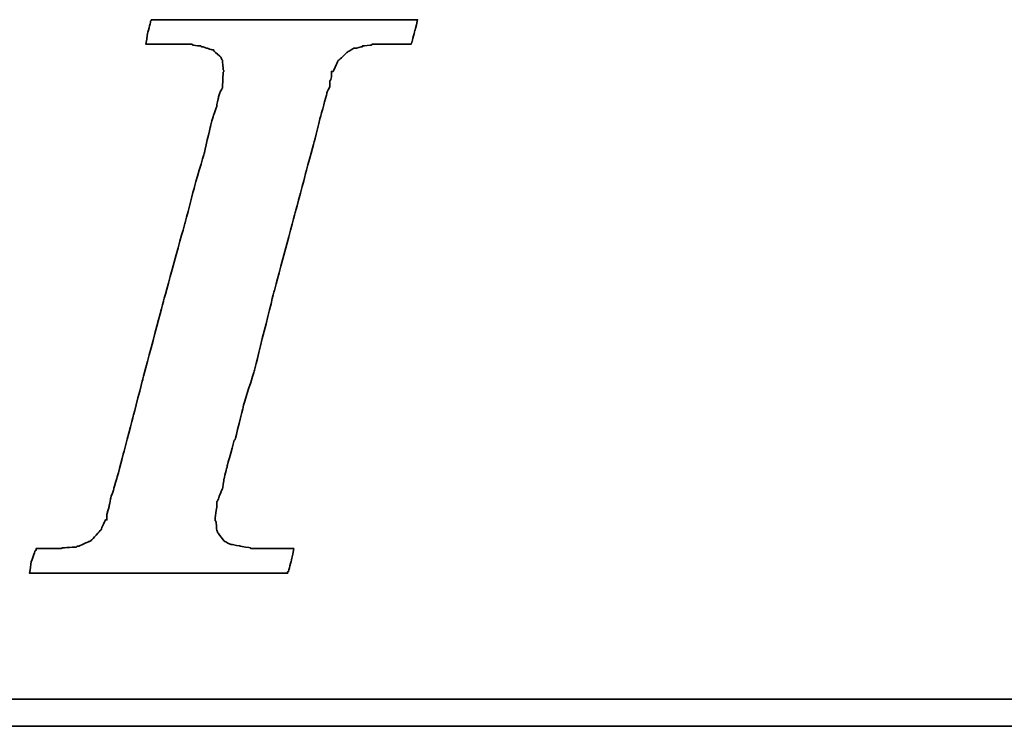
# Model space of a CAD drawing. Extents: x 64 to 344, y 92 to 268.
# Tile 31 of 48: x 265.86 to 270.91, y 185.38 to 189. Entities that reach past the tile are written whole.
import ezdxf

# ---------------------------------------------------------------- set-up
doc = ezdxf.new("R2010")
doc.units = 0
doc.header["$MEASUREMENT"] = 0
doc.layers.add('DIM', color=4, linetype='CONTINUOUS')
doc.layers.add('layer 1', color=7, linetype='CONTINUOUS')

# ---------------------------------------------------------------- blocks, each defined once
blk = doc.blocks.new('TBI MOTION logo(完整正式版)')
at = {"layer": 'layer 1', "color": 22, "lineweight": 35}
for points, knots in [([(-40.59125, -7.94375), (-40.59125, -7.94375), (-40.97375, -7.94375), (-40.97375, -7.94375), (-40.97375, -7.94375), (-40.97375, -7.94375), (-41.38125, -7.94375), (-41.38125, -7.94375), (-41.38125, -7.94375), (-41.38125, -7.94375), (-41.54875, -7.94375), (-41.54875, -7.94375), (-41.54875, -7.94375), (-41.54875, -7.94375), (-41.59875, -7.94375), (-41.59875, -7.94375), (-41.59875, -7.94375), (-41.59875, -7.94375), (-41.88375, -7.94375), (-41.88375, -7.94375), (-41.88375, -7.94375), (-41.88375, -7.94375), (-41.90875, -7.91875), (-41.90875, -7.91875), (-41.90875, -7.91875), (-41.90875, -7.91875), (-42.19875, -7.87125), (-42.19875, -7.87125), (-42.19875, -7.87125), (-42.19875, -7.87125), (-42.43875, -7.82375), (-42.43875, -7.82375), (-42.43875, -7.82375), (-42.43875, -7.82375), (-42.45875, -7.82375), (-42.45875, -7.82375), (-42.45875, -7.82375), (-42.45875, -7.82375), (-42.48625, -7.82375), (-42.48625, -7.82375), (-42.48625, -7.82375), (-42.48625, -7.82375), (-42.67625, -7.72375), (-42.67625, -7.72375), (-42.67625, -7.72375), (-42.67625, -7.72375), (-42.70125, -7.70375), (-42.70125, -7.70375), (-42.70125, -7.70375), (-42.70125, -7.70375), (-42.72375, -7.67875), (-42.72375, -7.67875), (-42.72375, -7.67875), (-42.72375, -7.67875), (-42.86875, -7.48875), (-42.86875, -7.48875), (-42.86875, -7.48875), (-42.86875, -7.48875), (-42.89375, -7.43875), (-42.89375, -7.43875), (-42.89375, -7.43875), (-42.89375, -7.43875), (-42.91875, -7.38875), (-42.91875, -7.38875), (-42.91875, -7.38875), (-42.91875, -7.38875), (-42.93875, -7.12875), (-42.93875, -7.12875), (-42.93875, -7.12875), (-42.93875, -7.12875), (-42.96375, -7.10375), (-42.96375, -7.10375), (-42.96375, -7.10375), (-42.96375, -7.10375), (-42.96375, -7.05375), (-42.96375, -7.05375), (-42.96375, -7.05375), (-42.96375, -7.05375), (-42.96375, -7.00875), (-42.96375, -7.00875), (-42.96375, -7.00875), (-42.96375, -7.00875), (-42.91875, -6.69625), (-42.91875, -6.69625), (-42.91875, -6.69625), (-42.91875, -6.69625), (-42.91875, -6.62375), (-42.91875, -6.62375), (-42.91875, -6.62375), (-42.91875, -6.62375), (-42.91875, -6.59625), (-42.91875, -6.59625), (-42.91875, -6.59625), (-42.91875, -6.59625), (-42.91875, -6.57375), (-42.91875, -6.57375), (-42.91875, -6.57375), (-42.91875, -6.57375), (-42.91875, -6.52875), (-42.91875, -6.52875), (-42.91875, -6.52875), (-42.91875, -6.52875), (-42.89375, -6.50375), (-42.89375, -6.50375), (-42.89375, -6.50375), (-42.89375, -6.50375), (-42.84375, -6.38375), (-42.84375, -6.38375), (-42.84375, -6.38375), (-42.84375, -6.38375), (-42.84375, -6.35875), (-42.84375, -6.35875), (-42.84375, -6.35875), (-42.84375, -6.35875), (-42.74625, -6.14375), (-42.74625, -6.14375), (-42.74625, -6.14375), (-42.74625, -6.14375), (-42.70125, -5.85375), (-42.70125, -5.85375), (-42.70125, -5.85375), (-42.70125, -5.85375), (-42.60375, -5.47125), (-42.60375, -5.47125), (-42.60375, -5.47125), (-42.60375, -5.47125), (-42.60375, -5.44875), (-42.60375, -5.44875), (-42.60375, -5.44875), (-42.60375, -5.44875), (-42.38875, -4.67875), (-42.38875, -4.67875), (-42.38875, -4.67875), (-42.38875, -4.67875), (-42.36375, -4.65375), (-42.36375, -4.65375), (-42.36375, -4.65375), (-42.36375, -4.65375), (-42.12375, -3.69625), (-42.12375, -3.69625), (-42.12375, -3.69625), (-42.12375, -3.69625), (-42.12375, -3.67374), (-42.12375, -3.67374), (-42.12375, -3.67374), (-42.12375, -3.67374), (-41.78875, -2.59374), (-41.78875, -2.59374), (-41.78875, -2.59374), (-41.78875, -2.59374), (-41.18875, -0.19375), (-41.18875, -0.19375), (-41.18875, -0.19375), (-41.18875, -0.19375), (-40.54375, 2.20624), (-40.54375, 2.20624), (-40.54375, 2.20624), (-40.54375, 2.20624), (-40.25375, 3.30875), (-40.25375, 3.30875), (-40.25375, 3.30875), (-40.25375, 3.30875), (-39.98875, 4.27125), (-39.98875, 4.27125), (-39.98875, 4.27125), (-39.98875, 4.27125), (-39.77375, 5.13125), (-39.77375, 5.13125), (-39.77375, 5.13125), (-39.77375, 5.13125), (-39.67875, 5.47125), (-39.67875, 5.47125), (-39.67875, 5.47125), (-39.67875, 5.47125), (-39.60375, 5.75625), (-39.60375, 5.75625), (-39.60375, 5.75625), (-39.60375, 5.75625), (-39.60375, 5.78125), (-39.60375, 5.78125), (-39.60375, 5.78125), (-39.60375, 5.78125), (-39.50875, 5.97125), (-39.50875, 5.97125), (-39.50875, 5.97125), (-39.50875, 5.97125), (-39.50875, 6.13875), (-39.50875, 6.13875), (-39.50875, 6.13875), (-39.50875, 6.13875), (-39.48625, 6.16625), (-39.48625, 6.16625), (-39.48625, 6.16625), (-39.48625, 6.16625), (-39.46125, 6.28625), (-39.46125, 6.28625), (-39.46125, 6.28625), (-39.46125, 6.28625), (-39.46125, 6.42625), (-39.46125, 6.42625), (-39.46125, 6.42625), (-39.46125, 6.42625), (-39.41375, 6.42625), (-39.41375, 6.42625), (-39.41375, 6.42625), (-39.41375, 6.42625), (-39.29375, 6.69125), (-39.29375, 6.69125), (-39.29375, 6.69125), (-39.29375, 6.69125), (-39.26875, 6.74125), (-39.26875, 6.74125), (-39.26875, 6.74125), (-39.26875, 6.74125), (-39.24375, 6.76625), (-39.24375, 6.76625), (-39.24375, 6.76625), (-39.24375, 6.76625), (-38.98375, 7.00624), (-38.98375, 7.00624), (-38.98375, 7.00624), (-38.98375, 7.00624), (-38.95625, 7.02624), (-38.95625, 7.02624), (-38.95625, 7.02624), (-38.95625, 7.02624), (-38.78875, 7.12624), (-38.78875, 7.12624), (-38.78875, 7.12624), (-38.78875, 7.12624), (-38.76375, 7.12624), (-38.76375, 7.12624), (-38.76375, 7.12624), (-38.76375, 7.12624), (-38.74375, 7.12624), (-38.74375, 7.12624), (-38.74375, 7.12624), (-38.74375, 7.12624), (-38.52875, 7.17125), (-38.52875, 7.17125), (-38.52875, 7.17125), (-38.52875, 7.17125), (-38.52875, 7.19624), (-38.52875, 7.19624), (-38.52875, 7.19624), (-38.52875, 7.19624), (-38.50375, 7.19624), (-38.50375, 7.19624), (-38.50375, 7.19624), (-38.50375, 7.19624), (-38.26125, 7.21875), (-38.26125, 7.21875), (-38.26125, 7.21875), (-38.26125, 7.21875), (-38.23875, 7.24624), (-38.23875, 7.24624), (-38.23875, 7.24624), (-38.23875, 7.24624), (-38.21625, 7.24624), (-38.21625, 7.24624), (-38.21625, 7.24624), (-38.21625, 7.24624), (-38.18875, 7.24624), (-38.18875, 7.24624), (-38.18875, 7.24624), (-38.18875, 7.24624), (-37.90375, 7.24624), (-37.90375, 7.24624), (-37.90375, 7.24624), (-37.90375, 7.24624), (-37.85375, 7.24624), (-37.85375, 7.24624), (-37.85375, 7.24624), (-37.85375, 7.24624), (-37.75875, 7.24624), (-37.75875, 7.24624), (-37.75875, 7.24624), (-37.75875, 7.24624), (-37.42375, 7.24624), (-37.42375, 7.24624), (-37.42375, 7.24624), (-37.42375, 7.24624), (-37.08875, 7.24624), (-37.08875, 7.24624), (-37.08875, 7.24624), (-37.08875, 7.24624), (-37.06375, 7.24624), (-37.06375, 7.24624), (-37.06375, 7.24624), (-37.06375, 7.24624), (-37.06375, 7.26624), (-37.06375, 7.26624), (-37.06375, 7.26624), (-37.06375, 7.26624), (-37.03875, 7.29125), (-37.03875, 7.29125), (-37.03875, 7.29125), (-37.03875, 7.29125), (-37.03875, 7.31625), (-37.03875, 7.31625), (-37.03875, 7.31625), (-37.03875, 7.31625), (-36.94125, 7.67625), (-36.94125, 7.67625), (-36.94125, 7.67625), (-36.94125, 7.67625), (-36.86875, 7.98625), (-36.86875, 7.98625), (-36.86875, 7.98625), (-36.86875, 7.98625), (-36.98875, 7.98625), (-36.98875, 7.98625), (-36.98875, 7.98625), (-36.98875, 7.98625), (-37.42375, 7.98625), (-37.42375, 7.98625), (-37.42375, 7.98625), (-37.42375, 7.98625), (-37.94875, 7.98625), (-37.94875, 7.98625), (-37.94875, 7.98625), (-37.94875, 7.98625), (-38.57375, 7.98625), (-38.57375, 7.98625), (-38.57375, 7.98625), (-38.57375, 7.98625), (-39.29375, 7.98625), (-39.29375, 7.98625), (-39.29375, 7.98625), (-39.29375, 7.98625), (-40.82875, 7.98625), (-40.82875, 7.98625), (-40.82875, 7.98625), (-40.82875, 7.98625), (-42.36375, 7.98625), (-42.36375, 7.98625), (-42.36375, 7.98625), (-42.36375, 7.98625), (-43.08375, 7.98625), (-43.08375, 7.98625), (-43.08375, 7.98625), (-43.08375, 7.98625), (-43.70875, 7.98625), (-43.70875, 7.98625), (-43.70875, 7.98625), (-43.70875, 7.98625), (-44.23375, 7.98625), (-44.23375, 7.98625), (-44.23375, 7.98625), (-44.23375, 7.98625), (-44.66875, 7.98625), (-44.66875, 7.98625), (-44.66875, 7.98625), (-44.66875, 7.98625), (-44.88375, 7.98625), (-44.88375, 7.98625), (-44.88375, 7.98625), (-44.88375, 7.98625), (-44.90875, 7.94125), (-44.90875, 7.94125), (-44.90875, 7.94125), (-44.90875, 7.94125), (-44.90875, 7.91625), (-44.90875, 7.91625), (-44.90875, 7.91625), (-44.90875, 7.91625), (-45.00375, 7.55625), (-45.00375, 7.55625), (-45.00375, 7.55625), (-45.00375, 7.55625), (-45.05375, 7.24624), (-45.05375, 7.24624), (-45.05375, 7.24624), (-45.05375, 7.24624), (-44.61875, 7.24624), (-44.61875, 7.24624), (-44.61875, 7.24624), (-44.61875, 7.24624), (-44.11375, 7.24624), (-44.11375, 7.24624), (-44.11375, 7.24624), (-44.11375, 7.24624), (-43.99375, 7.24624), (-43.99375, 7.24624), (-43.99375, 7.24624), (-43.99375, 7.24624), (-43.94625, 7.24624), (-43.94625, 7.24624), (-43.94625, 7.24624), (-43.94625, 7.24624), (-43.92374, 7.24624), (-43.92374, 7.24624), (-43.92374, 7.24624), (-43.92374, 7.24624), (-43.65875, 7.24624), (-43.65875, 7.24624), (-43.65875, 7.24624), (-43.65875, 7.24624), (-43.63875, 7.21875), (-43.63875, 7.21875), (-43.63875, 7.21875), (-43.63875, 7.21875), (-43.46875, 7.19624), (-43.46875, 7.19624), (-43.46875, 7.19624), (-43.46875, 7.19624), (-43.39875, 7.19624), (-43.39875, 7.19624), (-43.39875, 7.19624), (-43.39875, 7.19624), (-43.37125, 7.17125), (-43.37125, 7.17125), (-43.37125, 7.17125), (-43.37125, 7.17125), (-43.34875, 7.17125), (-43.34875, 7.17125), (-43.34875, 7.17125), (-43.34875, 7.17125), (-43.20375, 7.12624), (-43.20375, 7.12624), (-43.20375, 7.12624), (-43.20375, 7.12624), (-43.05875, 7.07624), (-43.05875, 7.07624), (-43.05875, 7.07624), (-43.05875, 7.07624), (-43.01375, 7.07624), (-43.01375, 7.07624), (-43.01375, 7.07624), (-43.01375, 7.07624), (-42.98875, 7.02624), (-42.98875, 7.02624), (-42.98875, 7.02624), (-42.98875, 7.02624), (-42.79875, 6.86125), (-42.79875, 6.86125), (-42.79875, 6.86125), (-42.79875, 6.86125), (-42.77375, 6.81125), (-42.77375, 6.81125), (-42.77375, 6.81125), (-42.77375, 6.81125), (-42.74625, 6.76625), (-42.74625, 6.76625), (-42.74625, 6.76625), (-42.74625, 6.76625), (-42.72375, 6.47625), (-42.72375, 6.47625), (-42.72375, 6.47625), (-42.72375, 6.47625), (-42.70125, 6.45124), (-42.70125, 6.45124), (-42.70125, 6.45124), (-42.70125, 6.45124), (-42.70125, 6.42625), (-42.70125, 6.42625), (-42.70125, 6.42625), (-42.70125, 6.42625), (-42.72375, 6.40625), (-42.72375, 6.40625), (-42.72375, 6.40625), (-42.72375, 6.40625), (-42.74625, 5.97125), (-42.74625, 5.97125), (-42.74625, 5.97125), (-42.74625, 5.97125), (-42.74625, 5.94625), (-42.74625, 5.94625), (-42.74625, 5.94625), (-42.74625, 5.94625), (-42.74625, 5.92625), (-42.74625, 5.92625), (-42.74625, 5.92625), (-42.74625, 5.92625), (-42.77375, 5.87625), (-42.77375, 5.87625), (-42.77375, 5.87625), (-42.77375, 5.87625), (-42.81875, 5.80625), (-42.81875, 5.80625), (-42.81875, 5.80625), (-42.81875, 5.80625), (-42.86875, 5.63625), (-42.86875, 5.63625), (-42.86875, 5.63625), (-42.86875, 5.63625), (-42.91875, 5.39625), (-42.91875, 5.39625), (-42.91875, 5.39625), (-42.91875, 5.39625), (-42.91875, 5.37124), (-42.91875, 5.37124), (-42.91875, 5.37124), (-42.91875, 5.37124), (-43.01375, 5.10874), (-43.01375, 5.10874), (-43.01375, 5.10874), (-43.01375, 5.10874), (-43.10875, 4.77124), (-43.10875, 4.77124), (-43.10875, 4.77124), (-43.10875, 4.77124), (-43.29875, 3.95625), (-43.29875, 3.95625), (-43.29875, 3.95625), (-43.29875, 3.95625), (-43.58875, 2.95125), (-43.58875, 2.95125), (-43.58875, 2.95125), (-43.58875, 2.95125), (-43.87375, 1.87125), (-43.87375, 1.87125), (-43.87375, 1.87125), (-43.87375, 1.87125), (-44.52625, -0.50374), (-44.52625, -0.50374), (-44.52625, -0.50374), (-44.52625, -0.50374), (-45.14875, -2.85375), (-45.14875, -2.85375), (-45.14875, -2.85375), (-45.14875, -2.85375), (-45.43375, -3.95875), (-45.43375, -3.95875), (-45.43375, -3.95875), (-45.43375, -3.95875), (-45.69875, -4.96875), (-45.69875, -4.96875), (-45.69875, -4.96875), (-45.69875, -4.96875), (-45.91375, -5.78375), (-45.91375, -5.78375), (-45.91375, -5.78375), (-45.91375, -5.78375), (-46.01375, -6.11875), (-46.01375, -6.11875), (-46.01375, -6.11875), (-46.01375, -6.11875), (-46.01375, -6.14375), (-46.01375, -6.14375), (-46.01375, -6.14375), (-46.01375, -6.14375), (-46.10875, -6.40875), (-46.10875, -6.40875), (-46.10875, -6.40875), (-46.10875, -6.40875), (-46.15375, -6.64875), (-46.15375, -6.64875), (-46.15375, -6.64875), (-46.15375, -6.64875), (-46.20375, -6.83875), (-46.20375, -6.83875), (-46.20375, -6.83875), (-46.20375, -6.83875), (-46.22875, -6.93375), (-46.22875, -6.93375), (-46.22875, -6.93375), (-46.22875, -6.93375), (-46.22875, -7.07875), (-46.22875, -7.07875), (-46.22875, -7.07875), (-46.22875, -7.07875), (-46.27375, -7.07875), (-46.27375, -7.07875), (-46.27375, -7.07875), (-46.27375, -7.07875), (-46.39375, -7.34375), (-46.39375, -7.34375), (-46.39375, -7.34375), (-46.39375, -7.34375), (-46.39375, -7.36875), (-46.39375, -7.36875), (-46.39375, -7.36875), (-46.39375, -7.36875), (-46.42125, -7.38875), (-46.42125, -7.38875), (-46.42125, -7.38875), (-46.42125, -7.38875), (-46.68375, -7.67875), (-46.68375, -7.67875), (-46.68375, -7.67875), (-46.68375, -7.67875), (-46.70875, -7.70375), (-46.70875, -7.70375), (-46.70875, -7.70375), (-46.70875, -7.70375), (-46.75375, -7.72375), (-46.75375, -7.72375), (-46.75375, -7.72375), (-46.75375, -7.72375), (-47.08875, -7.87125), (-47.08875, -7.87125), (-47.08875, -7.87125), (-47.08875, -7.87125), (-47.11625, -7.87125), (-47.11625, -7.87125), (-47.11625, -7.87125), (-47.11625, -7.87125), (-47.13875, -7.89375), (-47.13875, -7.89375), (-47.13875, -7.89375), (-47.13875, -7.89375), (-47.56875, -7.91875), (-47.56875, -7.91875), (-47.56875, -7.91875), (-47.56875, -7.91875), (-47.59625, -7.94375), (-47.59625, -7.94375), (-47.59625, -7.94375), (-47.59625, -7.94375), (-47.64375, -7.94375), (-47.64375, -7.94375), (-47.64375, -7.94375), (-47.64375, -7.94375), (-47.73625, -7.94375), (-47.73625, -7.94375), (-47.73625, -7.94375), (-47.73625, -7.94375), (-48.07375, -7.94375), (-48.07375, -7.94375), (-48.07375, -7.94375), (-48.07375, -7.94375), (-48.36125, -7.94375), (-48.36125, -7.94375), (-48.36125, -7.94375), (-48.36125, -7.94375), (-48.36125, -7.96625), (-48.36125, -7.96625), (-48.36125, -7.96625), (-48.36125, -7.96625), (-48.36125, -7.99125), (-48.36125, -7.99125), (-48.36125, -7.99125), (-48.36125, -7.99125), (-48.38875, -8.01375), (-48.38875, -8.01375), (-48.38875, -8.01375), (-48.38875, -8.01375), (-48.50875, -8.34875), (-48.50875, -8.34875), (-48.50875, -8.34875), (-48.50875, -8.34875), (-48.55375, -8.68625), (-48.55375, -8.68625), (-48.55375, -8.68625), (-48.55375, -8.68625), (-48.45875, -8.68625), (-48.45875, -8.68625), (-48.45875, -8.68625), (-48.45875, -8.68625), (-48.07375, -8.68625), (-48.07375, -8.68625), (-48.07375, -8.68625), (-48.07375, -8.68625), (-47.52375, -8.68625), (-47.52375, -8.68625), (-47.52375, -8.68625), (-47.52375, -8.68625), (-46.92375, -8.68625), (-46.92375, -8.68625), (-46.92375, -8.68625), (-46.92375, -8.68625), (-46.25375, -8.68625), (-46.25375, -8.68625), (-46.25375, -8.68625), (-46.25375, -8.68625), (-46.20375, -8.68625), (-46.20375, -8.68625), (-46.20375, -8.68625), (-46.20375, -8.68625), (-44.71375, -8.68625), (-44.71375, -8.68625), (-44.71375, -8.68625), (-44.71375, -8.68625), (-43.22875, -8.68625), (-43.22875, -8.68625), (-43.22875, -8.68625), (-43.22875, -8.68625), (-42.55875, -8.68625), (-42.55875, -8.68625), (-42.55875, -8.68625), (-42.55875, -8.68625), (-42.50875, -8.68625), (-42.50875, -8.68625), (-42.50875, -8.68625), (-42.50875, -8.68625), (-41.93375, -8.68625), (-41.93375, -8.68625), (-41.93375, -8.68625), (-41.93375, -8.68625), (-41.38125, -8.68625), (-41.38125, -8.68625), (-41.38125, -8.68625), (-41.38125, -8.68625), (-40.97375, -8.68625), (-40.97375, -8.68625), (-40.97375, -8.68625), (-40.97375, -8.68625), (-40.78125, -8.68625), (-40.78125, -8.68625), (-40.78125, -8.68625), (-40.78125, -8.68625), (-40.78125, -8.63875), (-40.78125, -8.63875), (-40.78125, -8.63875), (-40.78125, -8.63875), (-40.75875, -8.63875), (-40.75875, -8.63875), (-40.75875, -8.63875), (-40.75875, -8.63875), (-40.66375, -8.27875), (-40.66375, -8.27875), (-40.66375, -8.27875), (-40.66375, -8.27875), (-40.59125, -7.94375), (-40.59125, -7.94375)], [0, 0, 0, 0, 0.00558659, 0.00558659, 0.00558659, 0.0055866, 0.01117318, 0.01117318, 0.01117318, 0.01117319, 0.01675978, 0.01675978, 0.01675978, 0.01675979, 0.02234637, 0.02234637, 0.02234637, 0.02234638, 0.02793296, 0.02793296, 0.02793296, 0.02793297, 0.03351955, 0.03351955, 0.03351955, 0.03351956, 0.03910615, 0.03910615, 0.03910615, 0.03910616, 0.04469274, 0.04469274, 0.04469274, 0.04469275, 0.05027933, 0.05027933, 0.05027933, 0.05027934, 0.05586592, 0.05586592, 0.05586592, 0.05586593, 0.06145251, 0.06145251, 0.06145251, 0.06145252, 0.06703911, 0.06703911, 0.06703911, 0.06703912, 0.0726257, 0.0726257, 0.0726257, 0.07262571, 0.07821229, 0.07821229, 0.07821229, 0.0782123, 0.08379888, 0.08379888, 0.08379888, 0.08379889, 0.08938547, 0.08938547, 0.08938547, 0.08938548, 0.09497207, 0.09497207, 0.09497207, 0.09497208, 0.10055866, 0.10055866, 0.10055866, 0.10055867, 0.10614525, 0.10614525, 0.10614525, 0.10614526, 0.11173184, 0.11173184, 0.11173184, 0.11173185, 0.11731844, 0.11731844, 0.11731844, 0.11731845, 0.12290503, 0.12290503, 0.12290503, 0.12290504, 0.12849162, 0.12849162, 0.12849162, 0.12849163, 0.13407821, 0.13407821, 0.13407821, 0.13407822, 0.1396648, 0.1396648, 0.1396648, 0.13966481, 0.1452514, 0.1452514, 0.1452514, 0.14525141, 0.15083799, 0.15083799, 0.15083799, 0.150838, 0.15642458, 0.15642458, 0.15642458, 0.15642459, 0.16201117, 0.16201117, 0.16201117, 0.16201118, 0.16759777, 0.16759777, 0.16759777, 0.16759778, 0.17318436, 0.17318436, 0.17318436, 0.17318437, 0.17877095, 0.17877095, 0.17877095, 0.17877096, 0.18435754, 0.18435754, 0.18435754, 0.18435755, 0.18994413, 0.18994413, 0.18994413, 0.18994414, 0.19553073, 0.19553073, 0.19553073, 0.19553074, 0.20111732, 0.20111732, 0.20111732, 0.20111733, 0.20670391, 0.20670391, 0.20670391, 0.20670392, 0.2122905, 0.2122905, 0.2122905, 0.21229051, 0.21787709, 0.21787709, 0.21787709, 0.2178771, 0.22346369, 0.22346369, 0.22346369, 0.2234637, 0.22905028, 0.22905028, 0.22905028, 0.22905029, 0.23463687, 0.23463687, 0.23463687, 0.23463688, 0.24022346, 0.24022346, 0.24022346, 0.24022347, 0.24581006, 0.24581006, 0.24581006, 0.24581007, 0.25139665, 0.25139665, 0.25139665, 0.25139666, 0.25698324, 0.25698324, 0.25698324, 0.25698325, 0.26256983, 0.26256983, 0.26256983, 0.26256984, 0.26815642, 0.26815642, 0.26815642, 0.26815643, 0.27374302, 0.27374302, 0.27374302, 0.27374303, 0.27932961, 0.27932961, 0.27932961, 0.27932962, 0.2849162, 0.2849162, 0.2849162, 0.28491621, 0.29050279, 0.29050279, 0.29050279, 0.2905028, 0.29608939, 0.29608939, 0.29608939, 0.2960894, 0.30167598, 0.30167598, 0.30167598, 0.30167599, 0.30726257, 0.30726257, 0.30726257, 0.30726258, 0.31284916, 0.31284916, 0.31284916, 0.31284917, 0.31843575, 0.31843575, 0.31843575, 0.31843576, 0.32402235, 0.32402235, 0.32402235, 0.32402236, 0.32960894, 0.32960894, 0.32960894, 0.32960895, 0.33519553, 0.33519553, 0.33519553, 0.33519554, 0.34078212, 0.34078212, 0.34078212, 0.34078213, 0.34636872, 0.34636872, 0.34636872, 0.34636873, 0.35195531, 0.35195531, 0.35195531, 0.35195532, 0.3575419, 0.3575419, 0.3575419, 0.35754191, 0.36312849, 0.36312849, 0.36312849, 0.3631285, 0.36871508, 0.36871508, 0.36871508, 0.36871509, 0.37430168, 0.37430168, 0.37430168, 0.37430169, 0.37988827, 0.37988827, 0.37988827, 0.37988828, 0.38547486, 0.38547486, 0.38547486, 0.38547487, 0.39106145, 0.39106145, 0.39106145, 0.39106146, 0.39664804, 0.39664804, 0.39664804, 0.39664805, 0.40223464, 0.40223464, 0.40223464, 0.40223465, 0.40782123, 0.40782123, 0.40782123, 0.40782124, 0.41340782, 0.41340782, 0.41340782, 0.41340783, 0.41899441, 0.41899441, 0.41899441, 0.41899442, 0.42458101, 0.42458101, 0.42458101, 0.42458102, 0.4301676, 0.4301676, 0.4301676, 0.43016761, 0.43575419, 0.43575419, 0.43575419, 0.4357542, 0.44134078, 0.44134078, 0.44134078, 0.44134079, 0.44692737, 0.44692737, 0.44692737, 0.44692738, 0.45251397, 0.45251397, 0.45251397, 0.45251398, 0.45810056, 0.45810056, 0.45810056, 0.45810057, 0.46368715, 0.46368715, 0.46368715, 0.46368716, 0.46927374, 0.46927374, 0.46927374, 0.46927375, 0.47486034, 0.47486034, 0.47486034, 0.47486035, 0.48044693, 0.48044693, 0.48044693, 0.48044694, 0.48603352, 0.48603352, 0.48603352, 0.48603353, 0.49162011, 0.49162011, 0.49162011, 0.49162012, 0.4972067, 0.4972067, 0.4972067, 0.49720671, 0.5027933, 0.5027933, 0.5027933, 0.50279331, 0.50837989, 0.50837989, 0.50837989, 0.5083799, 0.51396648, 0.51396648, 0.51396648, 0.51396649, 0.51955307, 0.51955307, 0.51955307, 0.51955308, 0.52513966, 0.52513966, 0.52513966, 0.52513967, 0.53072626, 0.53072626, 0.53072626, 0.53072627, 0.53631285, 0.53631285, 0.53631285, 0.53631286, 0.54189944, 0.54189944, 0.54189944, 0.54189945, 0.54748603, 0.54748603, 0.54748603, 0.54748604, 0.55307263, 0.55307263, 0.55307263, 0.55307264, 0.55865922, 0.55865922, 0.55865922, 0.55865923, 0.56424581, 0.56424581, 0.56424581, 0.56424582, 0.5698324, 0.5698324, 0.5698324, 0.56983241, 0.57541899, 0.57541899, 0.57541899, 0.575419, 0.58100559, 0.58100559, 0.58100559, 0.5810056, 0.58659218, 0.58659218, 0.58659218, 0.58659219, 0.59217877, 0.59217877, 0.59217877, 0.59217878, 0.59776536, 0.59776536, 0.59776536, 0.59776537, 0.60335196, 0.60335196, 0.60335196, 0.60335197, 0.60893855, 0.60893855, 0.60893855, 0.60893856, 0.61452514, 0.61452514, 0.61452514, 0.61452515, 0.62011173, 0.62011173, 0.62011173, 0.62011174, 0.62569832, 0.62569832, 0.62569832, 0.62569833, 0.63128492, 0.63128492, 0.63128492, 0.63128493, 0.63687151, 0.63687151, 0.63687151, 0.63687152, 0.6424581, 0.6424581, 0.6424581, 0.64245811, 0.64804469, 0.64804469, 0.64804469, 0.6480447, 0.65363128, 0.65363128, 0.65363128, 0.65363129, 0.65921788, 0.65921788, 0.65921788, 0.65921789, 0.66480447, 0.66480447, 0.66480447, 0.66480448, 0.67039106, 0.67039106, 0.67039106, 0.67039107, 0.67597765, 0.67597765, 0.67597765, 0.67597766, 0.68156425, 0.68156425, 0.68156425, 0.68156426, 0.68715084, 0.68715084, 0.68715084, 0.68715085, 0.69273743, 0.69273743, 0.69273743, 0.69273744, 0.69832402, 0.69832402, 0.69832402, 0.69832403, 0.70391061, 0.70391061, 0.70391061, 0.70391062, 0.70949721, 0.70949721, 0.70949721, 0.70949722, 0.7150838, 0.7150838, 0.7150838, 0.71508381, 0.72067039, 0.72067039, 0.72067039, 0.7206704, 0.72625698, 0.72625698, 0.72625698, 0.72625699, 0.73184358, 0.73184358, 0.73184358, 0.73184359, 0.73743017, 0.73743017, 0.73743017, 0.73743018, 0.74301676, 0.74301676, 0.74301676, 0.74301677, 0.74860335, 0.74860335, 0.74860335, 0.74860336, 0.75418994, 0.75418994, 0.75418994, 0.75418995, 0.75977654, 0.75977654, 0.75977654, 0.75977655, 0.76536313, 0.76536313, 0.76536313, 0.76536314, 0.77094972, 0.77094972, 0.77094972, 0.77094973, 0.77653631, 0.77653631, 0.77653631, 0.77653632, 0.78212291, 0.78212291, 0.78212291, 0.78212292, 0.7877095, 0.7877095, 0.7877095, 0.78770951, 0.79329609, 0.79329609, 0.79329609, 0.7932961, 0.79888268, 0.79888268, 0.79888268, 0.79888269, 0.80446927, 0.80446927, 0.80446927, 0.80446928, 0.81005587, 0.81005587, 0.81005587, 0.81005588, 0.81564246, 0.81564246, 0.81564246, 0.81564247, 0.82122905, 0.82122905, 0.82122905, 0.82122906, 0.82681564, 0.82681564, 0.82681564, 0.82681565, 0.83240223, 0.83240223, 0.83240223, 0.83240224, 0.83798883, 0.83798883, 0.83798883, 0.83798884, 0.84357542, 0.84357542, 0.84357542, 0.84357543, 0.84916201, 0.84916201, 0.84916201, 0.84916202, 0.8547486, 0.8547486, 0.8547486, 0.85474861, 0.8603352, 0.8603352, 0.8603352, 0.86033521, 0.86592179, 0.86592179, 0.86592179, 0.8659218, 0.87150838, 0.87150838, 0.87150838, 0.87150839, 0.87709497, 0.87709497, 0.87709497, 0.87709498, 0.88268156, 0.88268156, 0.88268156, 0.88268157, 0.88826816, 0.88826816, 0.88826816, 0.88826817, 0.89385475, 0.89385475, 0.89385475, 0.89385476, 0.89944134, 0.89944134, 0.89944134, 0.89944135, 0.90502793, 0.90502793, 0.90502793, 0.90502794, 0.91061453, 0.91061453, 0.91061453, 0.91061454, 0.91620112, 0.91620112, 0.91620112, 0.91620113, 0.92178771, 0.92178771, 0.92178771, 0.92178772, 0.9273743, 0.9273743, 0.9273743, 0.92737431, 0.93296089, 0.93296089, 0.93296089, 0.9329609, 0.93854749, 0.93854749, 0.93854749, 0.9385475, 0.94413408, 0.94413408, 0.94413408, 0.94413409, 0.94972067, 0.94972067, 0.94972067, 0.94972068, 0.95530726, 0.95530726, 0.95530726, 0.95530727, 0.96089385, 0.96089385, 0.96089385, 0.96089386, 0.96648045, 0.96648045, 0.96648045, 0.96648046, 0.97206704, 0.97206704, 0.97206704, 0.97206705, 0.97765363, 0.97765363, 0.97765363, 0.97765364, 0.98324022, 0.98324022, 0.98324022, 0.98324023, 0.98882682, 0.98882682, 0.98882682, 0.98882683, 0.99441341, 0.99441341, 0.99441341, 0.99441342, 1, 1, 1, 1]), ([(75.90875, -9.47875), (75.90875, -9.47875), (75.90875, -12.28625), (75.90875, -12.28625), (75.90875, -12.28625), (75.90875, -12.28625), (75.90875, -12.47875), (75.90875, -12.47875), (75.90875, -12.47875), (75.90875, -12.47875), (75.71625, -12.47875), (75.71625, -12.47875), (75.71625, -12.47875), (75.71625, -12.47875), (-88.32875, -12.47875), (-88.32875, -12.47875), (-88.32875, -12.47875), (-88.32875, -12.47875), (-88.32875, -13.29375), (-88.32875, -13.29375), (-88.32875, -13.29375), (-88.32875, -13.29375), (82.89125, -13.29375), (82.89125, -13.29375), (82.89125, -13.29375), (82.89125, -13.29375), (75.90875, -9.47875), (75.90875, -9.47875)], [0, 0, 0, 0, 0.14285714, 0.14285714, 0.14285714, 0.14285715, 0.28571429, 0.28571429, 0.28571429, 0.2857143, 0.42857143, 0.42857143, 0.42857143, 0.42857144, 0.57142857, 0.57142857, 0.57142857, 0.57142858, 0.71428571, 0.71428571, 0.71428571, 0.71428572, 0.85714286, 0.85714286, 0.85714286, 0.85714287, 1, 1, 1, 1])]:
    blk.add_open_spline(points, degree=3, knots=knots, dxfattribs=at)

msp = doc.modelspace()

# ---------------------------------------------------------------- block references
at = {"layer": 'DIM', "color": 0, "xscale": 0.1702727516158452, "yscale": 0.1702727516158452, "zscale": 0.1702727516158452}
msp.add_blockref('TBI MOTION logo(完整正式版)', (274.1808, 187.6419), dxfattribs=at)

doc.saveas('drawing.dxf')
